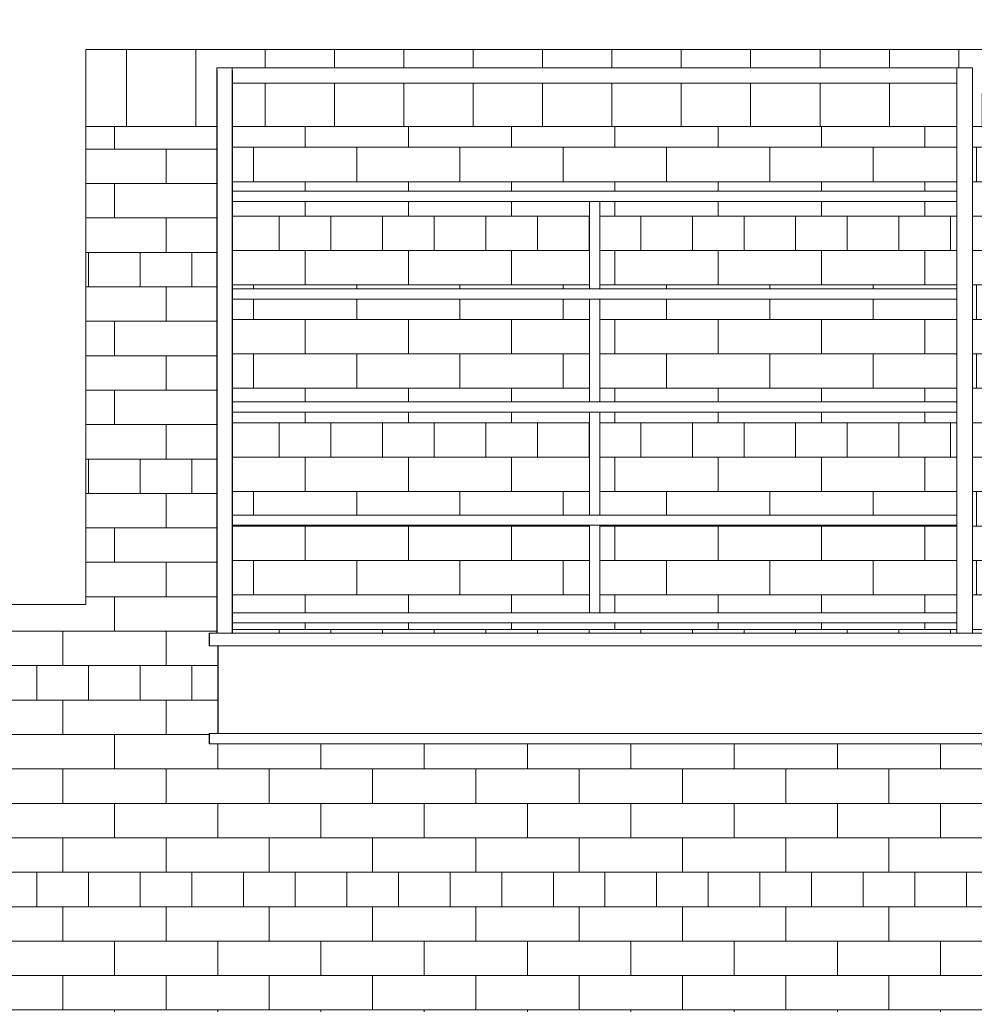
# Model space of a CAD drawing. Header units: millimetres. Extents: x 67877 to 166263, y -957 to 33454.
# Tile 9 of 98: x 71317 to 73175, y 2632 to 4547. Entities that reach past the tile are written whole.
import ezdxf

# ---------------------------------------------------------------- set-up
doc = ezdxf.new("R2010")
doc.units = ezdxf.units.MM
doc.linetypes.add('Wipeout_Contour', pattern=[1000, 0, -1000])
for name, color, linetype, lineweight in [('0_Nr_pióra__102', 9, 'Continuous', 5), ('0_Nr_pióra__2', 8, 'Continuous', 5), ('_elementy3d_Nr_pióra__102', 9, 'Continuous', 5)]:
    doc.layers.add(name, color=color, linetype=linetype, lineweight=lineweight)
doc.layers.add('_elementy3d', color=7, linetype='Continuous')

# ---------------------------------------------------------------- blocks, each defined once
blk = doc.blocks.new('Wypełnienie_1_4', base_point=(739731.4, 4226.7))
at = {"linetype": 'Wipeout_Contour', "ltscale": 9150146.435801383}
blk.add_wipeout([(758167.3, -352), (758167.3, -1152), (758988.1, -1166.2), (762468.4, -1273.4), (765892.2, -1314), (765892.2, 1498), (764522.2, 1498), (764522.2, 898), (763422.3, 898), (763422.3, 208.1), (762337.2, 208.1), (762337.2, -352)], dxfattribs=at).dxf.layer = '_elementy3d'

msp = doc.modelspace()

# ---------------------------------------------------------------- block references
at = {"layer": '_elementy3d_Nr_pióra__102', "linetype": 'Continuous'}
msp.add_blockref('Wypełnienie_1_4', (51469.328, 7089.581), dxfattribs=at)

# ---------------------------------------------------------------- next in the draw order: hatches: boundary and pattern name
at = {"layer": '0_Nr_pióra__102', "linetype": 'Continuous'}
h = msp.add_hatch(dxfattribs=at)
h.set_pattern_fill('Cegła___wiązanie_pospoli_00', color=256, style=0, pattern_type=2)
h.set_pattern_definition([(0, (74686.48, 4701.155), (0, 67), []), (90, (74686.48, 4701.16), (-201, 0), [67, -67]), (90, (74786.98, 4768.16), (-201, 0), [67, -201, 67, -67]), (90, (74736.73, 4902.16), (-100.5, 0), [67, -335])])
h.paths.add_polyline_path([(71730.689, 4339.615), (71730.689, 3353.675), (73192.628, 3353.675), (73193.425, 3527.392), (73490.572, 3527.392), (73490.572, 3700.392), (73790.572, 3700.392), (73790.572, 3873.392), (74090.572, 3873.392), (74090.572, 4046.392), (74390.572, 4046.392), (74390.572, 4219.392), (74690.572, 4219.392), (74690.572, 4392.392), (74990.572, 4392.392), (74990.572, 4565.392), (75290.572, 4565.392), (75290.572, 4738.392), (75590.572, 4738.392), (75590.572, 4911.392), (75896.803, 4911.392), (75896.803, 5053.956), (77430.189, 5053.956), (77430.094, 6059.581), (76305.455, 6059.581), (76305.455, 5663.887), (76275.455, 5663.887), (76275.455, 6059.581), (75013.348, 6059.581), (75013.348, 5459.581), (74123.372, 5459.581), (74123.372, 5009.581), (73963.332, 5009.581), (73963.332, 4909.581), (73823.344, 4909.581), (73823.344, 4859.581), (73192.698, 4859.581), (73190.458, 4339.615)])
h = msp.add_hatch(dxfattribs=at)
h.set_pattern_fill('Bloczki_ceramiczne_0004', color=256, style=0, pattern_type=2)
h.set_pattern_definition([(90, (72469.66, 4414.6), (-135, 0), [])])
h.paths.add_polyline_path([(71445.936, 4489.581), (71445.936, 4339.615), (73190.195, 4339.615), (73193.344, 4340.47), (73193.344, 4489.581)])

# ---------------------------------------------------------------- next in the draw order: linework, layer by layer
at = {"layer": '0_Nr_pióra__2', "linetype": 'Continuous', "flags": 128}
msp.add_lwpolyline([(73192.698, 4859.581), (73190.458, 4339.615), (71730.689, 4339.615), (71730.689, 3353.675), (73192.628, 3353.675), (73193.425, 3527.392), (73490.572, 3527.392), (73490.572, 3700.392), (73790.572, 3700.392), (73790.572, 3873.392), (74090.572, 3873.392), (74090.572, 4046.392), (74390.572, 4046.392), (74390.572, 4219.392), (74690.572, 4219.392), (74690.572, 4392.392), (74990.572, 4392.392), (74990.572, 4565.392)], dxfattribs=at)
msp.add_lwpolyline([(71445.936, 4489.581), (71445.936, 4339.615), (73190.195, 4339.615), (73193.344, 4340.47), (73193.344, 4489.581)], close=True, dxfattribs=at)

# ---------------------------------------------------------------- next in the draw order: wipeouts: each hides what was drawn before it
at = {"linetype": 'Wipeout_Contour', "ltscale": 6858622.06630633}
msp.add_wipeout([(74075.149, 2540.361), (75433.748, 1589.342), (75442.628, 1589.091), (75442.628, 1754.506), (74075.149, 2711.741), (73192.628, 3328.875), (71703.133, 3328.875), (71703.133, 3158.475), (73192.628, 3158.475)], dxfattribs=at)

# ---------------------------------------------------------------- next in the draw order: hatches: boundary and pattern name
at = {"layer": '0_Nr_pióra__102', "linetype": 'Continuous'}
h = msp.add_hatch(dxfattribs=at)
h.set_pattern_fill('Cegła___wiązanie_pospoli_00', color=256, style=0, pattern_type=2)
h.set_pattern_definition([(0, (72003.9, 3424.6), (0, 67), []), (90, (72003.9, 3424.6), (-201, 0), [67, -67]), (90, (72104.4, 3491.6), (-201, 0), [67, -201, 67, -67]), (90, (72054.15, 3625.6), (-100.5, 0), [67, -335])])
h.paths.add_polyline_path([(69942.199, 2509.581), (74084.594, 2509.581), (73948.579, 2604.791), (73933.139, 2615.599), (73675.32, 2796.073), (73448.579, 2954.792), (73425.32, 2971.073), (73190.32, 3135.573), (73190.32, 3138.675), (73175.32, 3138.675), (71745.974, 3138.675), (71685.974, 3138.675), (71685.974, 3158.475), (71702.874, 3158.475), (71702.874, 3328.875), (71685.974, 3328.875), (71685.974, 3353.675), (71700.974, 3353.675), (71700.974, 4339.615), (71445.936, 4339.615), (71445.936, 4339.581), (71445.936, 3409.581), (71138.297, 3409.581), (71138.297, 3309.581), (70982.686, 3309.581), (70982.686, 3209.581), (70837.787, 3209.581), (70837.787, 3109.581), (70685.802, 3109.581), (70685.802, 3009.581), (70531.578, 3009.581), (70531.578, 2909.581), (70387.113, 2909.581), (70387.113, 2809.581), (70228.944, 2809.581), (70228.944, 2709.581), (70073.793, 2709.581), (70073.793, 2609.581), (69942.199, 2609.581)])

# ---------------------------------------------------------------- next in the draw order: linework, layer by layer
at = {"layer": '0_Nr_pióra__2', "linetype": 'Continuous', "flags": 128}
msp.add_lwpolyline([(69942.199, 2509.581), (74084.594, 2509.581), (73948.579, 2604.791), (73933.139, 2615.599), (73675.32, 2796.073), (73448.579, 2954.792), (73425.32, 2971.073), (73190.32, 3135.573), (73190.32, 3138.675), (73175.32, 3138.675), (71745.974, 3138.675), (71685.974, 3138.675), (71685.974, 3158.475), (71702.874, 3158.475), (71702.874, 3328.875), (71685.974, 3328.875), (71685.974, 3353.675), (71700.974, 3353.675), (71700.974, 4339.615), (71445.936, 4339.615), (71445.936, 4339.581), (71445.936, 3409.581), (71138.297, 3409.581)], dxfattribs=at)

# ---------------------------------------------------------------- next in the draw order: wipeouts: each hides what was drawn before it
at = {"linetype": 'Wipeout_Contour', "ltscale": 3040009.205063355}
msp.add_wipeout([(71731.233, 4423.675), (71731.233, 4346.011), (71746.233, 4346.011), (71746.233, 4423.675)], dxfattribs=at)
at = {"linetype": 'Wipeout_Contour', "ltscale": 3042796.132250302}
msp.add_wipeout([(72425.956, 4203.675), (72425.956, 4023.675), (72445.956, 4023.675), (72445.956, 4203.675)], dxfattribs=at)
at = {"linetype": 'Wipeout_Contour', "ltscale": 3042794.872054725}
msp.add_wipeout([(72445.956, 4003.675), (72425.956, 4003.675), (72425.956, 3803.675), (72445.956, 3803.675)], dxfattribs=at)
at = {"linetype": 'Wipeout_Contour', "ltscale": 3042806.497335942}
msp.add_wipeout([(71686.233, 3328.875), (73192.628, 3328.875), (73192.628, 3353.675), (71686.233, 3353.675)], dxfattribs=at)

# ---------------------------------------------------------------- next in the draw order: linework, layer by layer
at = {"layer": '0_Nr_pióra__2', "linetype": 'Continuous'}
msp.add_line((71686.233, 3328.875), (71686.233, 3353.675), dxfattribs=at)

# ---------------------------------------------------------------- next in the draw order: wipeouts: each hides what was drawn before it
at = {"linetype": 'Wipeout_Contour', "ltscale": 3039975.540571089}
msp.add_wipeout([(71730.689, 3353.675), (71731.233, 3353.675), (71731.233, 4423.675), (71730.689, 4423.675)], dxfattribs=at)
at = {"linetype": 'Wipeout_Contour', "ltscale": 3042840.09556404}
msp.add_wipeout([(71703.133, 3158.475), (73192.628, 3158.475), (73192.628, 3328.875), (71703.133, 3328.875)], dxfattribs=at)

# ---------------------------------------------------------------- next in the draw order: linework, layer by layer
at = {"layer": '0_Nr_pióra__2', "linetype": 'Continuous'}
msp.add_line((73192.628, 3328.875), (71686.233, 3328.875), dxfattribs=at)

# ---------------------------------------------------------------- next in the draw order: wipeouts: each hides what was drawn before it
at = {"linetype": 'Wipeout_Contour', "ltscale": 3042798.526745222}
msp.add_wipeout([(71730.689, 4453.675), (71730.689, 4423.675), (73141.223, 4423.675), (73141.223, 4453.675)], dxfattribs=at)
at = {"linetype": 'Wipeout_Contour', "ltscale": 3042794.413616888}
msp.add_wipeout([(71731.233, 3583.675), (71731.233, 3563.675), (73141.223, 3563.675), (73141.223, 3583.675)], dxfattribs=at)
at = {"linetype": 'Wipeout_Contour', "ltscale": 6085586.52463508}
msp.add_wipeout([(72425.956, 3393.675), (71731.233, 3393.675), (71731.233, 3373.675), (73141.223, 3373.675), (73141.223, 3393.675), (72445.956, 3393.675), (72445.956, 3383.675), (72425.956, 3383.675)], dxfattribs=at)
at = {"linetype": 'Wipeout_Contour', "ltscale": 3042806.110119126}
msp.add_wipeout([(71686.233, 3138.675), (73192.628, 3138.675), (73192.628, 3158.475), (71686.233, 3158.475)], dxfattribs=at)

# ---------------------------------------------------------------- next in the draw order: linework, layer by layer
at = {"layer": '0_Nr_pióra__2', "linetype": 'Continuous'}
for p, q in [((71703.133, 3158.475), (71703.133, 3328.875)), ((71686.233, 3138.675), (71686.233, 3158.475)), ((73192.628, 3158.475), (71686.233, 3158.475)), ((73192.628, 3138.675), (71686.233, 3138.675))]:
    msp.add_line(p, q, dxfattribs=at)

# ---------------------------------------------------------------- next in the draw order: wipeouts: each hides what was drawn before it
at = {"linetype": 'Wipeout_Contour', "ltscale": 3039914.577823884}
msp.add_wipeout([(71700.689, 3353.675), (71730.689, 3353.675), (71730.689, 4453.675), (71700.689, 4453.675)], dxfattribs=at)
at = {"linetype": 'Wipeout_Contour', "ltscale": 3045676.704316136}
msp.add_wipeout([(73141.223, 3353.675), (73171.223, 3353.675), (73171.223, 4453.675), (73141.223, 4453.675)], dxfattribs=at)
at = {"linetype": 'Wipeout_Contour', "ltscale": 3042793.795334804}
msp.add_wipeout([(72425.956, 3783.675), (72425.956, 3583.675), (72445.956, 3583.675), (72445.956, 3783.675)], dxfattribs=at)
at = {"linetype": 'Wipeout_Contour', "ltscale": 3042792.999974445}
msp.add_wipeout([(72425.956, 3383.675), (72445.956, 3383.675), (72445.956, 3563.675), (72425.956, 3563.675)], dxfattribs=at)

# ---------------------------------------------------------------- next in the draw order: linework, layer by layer
at = {"layer": '0_Nr_pióra__2', "linetype": 'Continuous'}
for p, q in [((71700.689, 4453.675), (71730.689, 4453.675)), ((71700.689, 3353.675), (71700.689, 4453.675)), ((71701.233, 3353.675), (71701.233, 4448.675)), ((73141.223, 4453.675), (71730.689, 4453.675)), ((71730.689, 4448.675), (71731.233, 4448.675)), ((71731.233, 4423.675), (71731.233, 4448.675)), ((73141.223, 4453.675), (73171.223, 4453.675)), ((73171.223, 3353.675), (73171.223, 4453.675)), ((71731.233, 4423.675), (71730.689, 4423.675)), ((73141.223, 4423.675), (71731.233, 4423.675)), ((72425.956, 3583.675), (71731.233, 3583.675)), ((72445.956, 3583.675), (72425.956, 3583.675)), ((73141.223, 3583.675), (72445.956, 3583.675)), ((72425.956, 3563.675), (71731.233, 3563.675)), ((72445.956, 3563.675), (72425.956, 3563.675)), ((72425.956, 3393.675), (72425.956, 3563.675)), ((73141.223, 3563.675), (72445.956, 3563.675)), ((72445.956, 3393.675), (72445.956, 3563.675)), ((72425.956, 3393.675), (71731.233, 3393.675)), ((72445.956, 3393.675), (72425.956, 3393.675)), ((73141.223, 3393.675), (72445.956, 3393.675)), ((73141.223, 3373.675), (71731.233, 3373.675)), ((73192.628, 3353.675), (71686.233, 3353.675))]:
    msp.add_line(p, q, dxfattribs=at)

# ---------------------------------------------------------------- next in the draw order: wipeouts: each hides what was drawn before it
at = {"linetype": 'Wipeout_Contour', "ltscale": 6085594.499703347}
msp.add_wipeout([(71731.233, 4193.675), (72425.956, 4193.675), (72425.956, 4203.675), (72445.956, 4203.675), (72445.956, 4193.675), (73141.223, 4193.675), (73141.223, 4213.675), (71731.233, 4213.675)], dxfattribs=at)
at = {"linetype": 'Wipeout_Contour', "ltscale": 3042796.567056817}
msp.add_wipeout([(71731.233, 4023.675), (71731.233, 4003.675), (73141.223, 4003.675), (73141.223, 4023.675)], dxfattribs=at)
at = {"linetype": 'Wipeout_Contour', "ltscale": 3042795.363085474}
msp.add_wipeout([(71731.233, 3803.675), (71731.233, 3783.675), (73141.223, 3783.675), (73141.223, 3803.675)], dxfattribs=at)

# ---------------------------------------------------------------- next in the draw order: linework, layer by layer
at = {"layer": '0_Nr_pióra__2', "linetype": 'Continuous'}
for p, q in [((71730.689, 3353.675), (71730.689, 4453.675)), ((73141.223, 3353.675), (73141.223, 4453.675)), ((71731.233, 3353.675), (71731.233, 4423.675)), ((73141.223, 4213.675), (71731.233, 4213.675)), ((72425.956, 4193.675), (71731.233, 4193.675)), ((72425.956, 4023.675), (72425.956, 4193.675)), ((72445.956, 4193.675), (72425.956, 4193.675)), ((72445.956, 4023.675), (72445.956, 4193.675)), ((73141.223, 4193.675), (72445.956, 4193.675)), ((72425.956, 4023.675), (71731.233, 4023.675)), ((72445.956, 4023.675), (72425.956, 4023.675)), ((73141.223, 4023.675), (72445.956, 4023.675)), ((72425.956, 4003.675), (71731.233, 4003.675)), ((72425.956, 3803.675), (72425.956, 4003.675)), ((72445.956, 4003.675), (72425.956, 4003.675)), ((72445.956, 3803.675), (72445.956, 4003.675)), ((73141.223, 4003.675), (72445.956, 4003.675)), ((72425.956, 3803.675), (71731.233, 3803.675)), ((72445.956, 3803.675), (72425.956, 3803.675)), ((73141.223, 3803.675), (72445.956, 3803.675)), ((72425.956, 3783.675), (71731.233, 3783.675)), ((72425.956, 3583.675), (72425.956, 3783.675)), ((72445.956, 3783.675), (72425.956, 3783.675)), ((72445.956, 3583.675), (72445.956, 3783.675)), ((73141.223, 3783.675), (72445.956, 3783.675))]:
    msp.add_line(p, q, dxfattribs=at)

doc.saveas('drawing.dxf')
